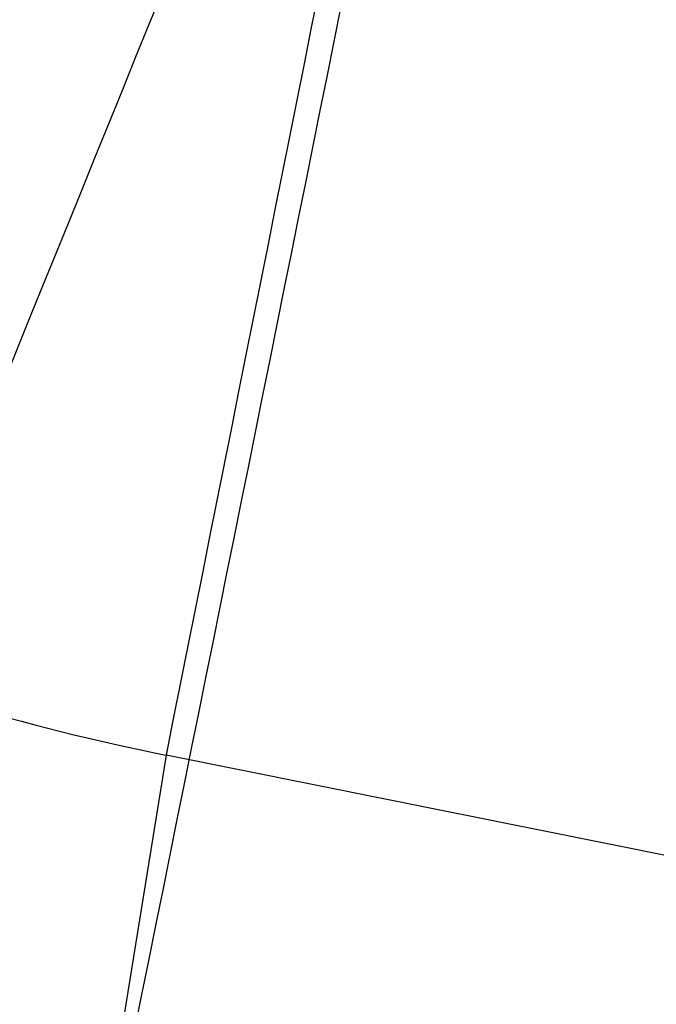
# Model space of a CAD drawing. Header units: millimetres. Extents: x 591 to 936, y 334 to 746.
# Tile 172 of 256: x 634.5411 to 634.6091, y 673.9841 to 674.0893. Entities that reach past the tile are written whole.
import ezdxf

# ---------------------------------------------------------------- set-up
doc = ezdxf.new("R2010")
doc.units = ezdxf.units.MM

msp = doc.modelspace()

# ---------------------------------------------------------------- linework, layer by layer
at = {"color": 7, "linetype": 'Continuous', "lineweight": 25}
for p, q in [((634.5567585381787, 674.0107537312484), (634.5465038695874, 673.9472785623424)), ((639.0603945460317, 673.1061953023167), (634.5567585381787, 674.0107537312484))]:
    msp.add_line(p, q, dxfattribs=at)
for centre, radius, start, end in [((635.7255573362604, 677.0387913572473), 3.249691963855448, 68.90760324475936, 248.0849343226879), ((654.2429629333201, 666.2911529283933), 21.19151494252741, 157.9134584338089, 158.5985962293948), ((755.196769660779, 649.9746140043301), 123.0111714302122, 168.6139559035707, 168.7320240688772), ((616.8016930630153, 681.2807646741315), 19.15469921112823, 337.5319661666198, 338.2694568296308), ((525.8422162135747, 695.9685038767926), 110.9123821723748, 348.5480458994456, 348.6753659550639), ((634.6059925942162, 674.2558815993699), 0.2500233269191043, 248.0832538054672, 258.6432191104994)]:
    msp.add_arc(centre, radius, start, end, dxfattribs=at)

doc.saveas('drawing.dxf')
